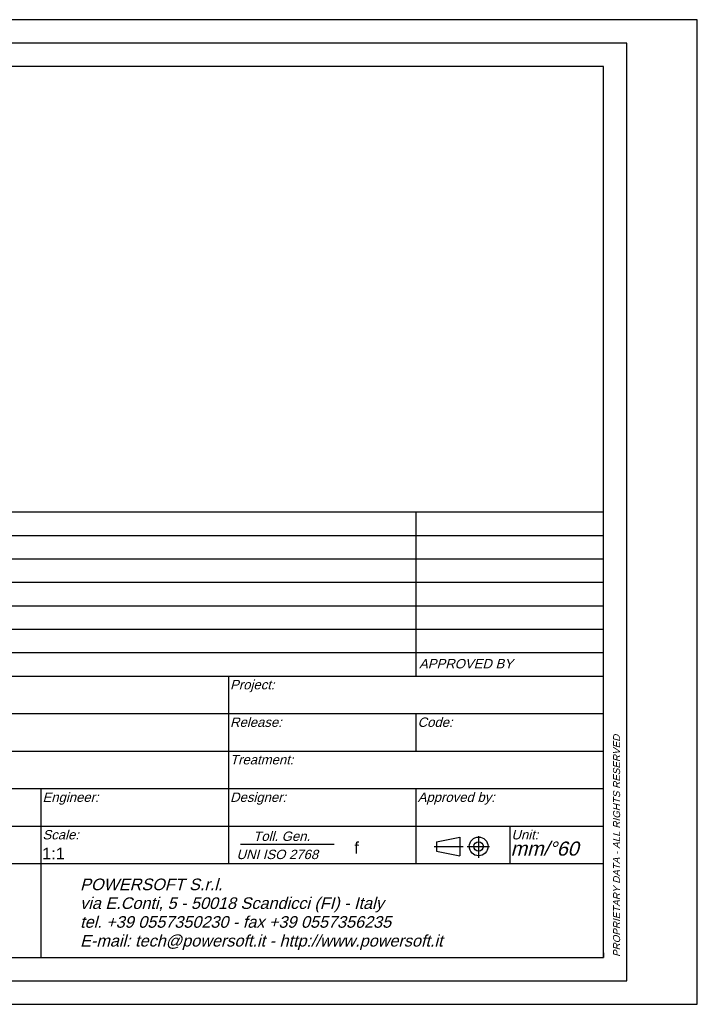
# Paper-space layout 'A4-H (Narrow)' of a CAD drawing. Header units: millimetres. Extents: x -4 to 293, y -4 to 206.
# Tile 16 of 16: x 148 to 293, y -4 to 206. Entities that reach past the tile are written whole.
import ezdxf

# ---------------------------------------------------------------- set-up
doc = ezdxf.new("R2010")
doc.units = ezdxf.units.MM
for name, color, linetype in [('Disegno1', 2, 'Continuous'), ('Tabella', 7, 'Continuous'), ('TabellaCampi', 2, 'Continuous'), ('TabellaIntestazioni', 1, 'Continuous')]:
    doc.layers.add(name, color=color, linetype=linetype)
doc.styles.get("Standard").update_dxf_attribs({"font": 'arial.ttf', "height": 4})

# ---------------------------------------------------------------- blocks, each defined once
blk = doc.blocks.new('A4-H (Narrow)')
at = {"layer": 'Tabella', "color": 7}
for p, q in [((87, 105), (277, 105)), ((237, 105), (237, 70)), ((87, 100), (277, 100)), ((87, 100), (277, 100)), ((87, 100), (277, 100)), ((87, 95), (277, 95)), ((87, 95), (277, 95)), ((87, 90), (277, 90)), ((87, 90), (277, 90)), ((87, 85), (277, 85)), ((87, 85), (277, 85)), ((87, 80), (277, 80)), ((87, 75), (277, 75)), ((87, 70), (277, 70)), ((197, 70), (197, 62)), ((87, 62), (277, 62)), ((197, 62), (197, 54)), ((237, 62), (237, 54)), ((87, 54), (277, 54)), ((197, 54), (197, 46)), ((87, 46), (277, 46)), ((157, 46), (157, 38)), ((197, 46), (197, 38)), ((237, 46), (237, 38)), ((87, 38), (277, 38)), ((157, 38), (157, 30)), ((197, 38), (197, 30)), ((237, 38), (237, 30)), ((257, 38), (257, 30)), ((250.37, 35.87), (250.37, 31.24)), ((240.89, 33.68), (247.06, 33.68)), ((241.38, 34.68), (246.38, 35.68)), ((241.38, 34.68), (241.38, 32.68)), ((246.38, 35.68), (246.38, 31.68)), ((247.93, 33.68), (252.65, 33.68)), ((241.38, 32.68), (246.38, 31.68)), ((87, 30), (277, 30)), ((157, 30), (157, 10))]:
    blk.add_line(p, q, dxfattribs=at)
at = {"layer": 'Tabella'}
for p in [(277, 11), (276, 10)]:
    blk.add_line(p, (277, 10), dxfattribs=at)
blk.add_lwpolyline([(297, 0), (297, 210), (0, 210), (0, 0)], close=True, dxfattribs=at)
at = {"layer": 'Tabella', "color": 1}
blk.add_lwpolyline([(282, 5), (282, 205), (5, 205), (5, 5)], close=True, dxfattribs=at)
at = {"layer": 'Tabella', "color": 6}
blk.add_lwpolyline([(277, 10), (277, 200), (10, 200), (10, 10)], close=True, dxfattribs=at)
at = {"layer": 'Tabella', "color": 7}
for radius in [2, 1]:
    blk.add_circle((250.37, 33.68), radius, dxfattribs=at)
at = {"layer": 'TabellaIntestazioni'}
blk.add_line((199.57, 34.16), (219.57, 34.16), dxfattribs=at)
at = {"layer": 'TabellaCampi', "oblique": 15}
blk.add_text('mm/°60', height=3, dxfattribs=at).set_placement((257.19, 31.71))
at = {"layer": 'TabellaCampi', "oblique": 0.2618}
for tag, p in [('TITOLO', (87.28, 62.91)), ('PROJET', (197.28, 62.91)), ('FILE_NAME', (87.2, 54.91)), ('RELEASE', (197.28, 54.91)), ('CODICE', (237.28, 54.91)), ('MATERIALE', (87.28, 46.91)), ('TRATTAMENTO', (197.28, 46.91)), ('COLORE', (87.28, 38.91)), ('ENGINEER', (157.28, 38.91)), ('DESIGNER', (197.28, 38.91)), ('APPROVED_BY', (237.28, 38.91)), ('TOLLERANZE', (223.84, 32.13)), ('SHEET', (97.24, 30.91)), ('OF', (109.63, 30.91)), ('DATA', (122.28, 30.91)), ('SCALA', (157.28, 30.91))]:
    blk.add_attdef(tag, p, '', height=2.5, dxfattribs=at)
at = {"layer": 'TabellaIntestazioni', "oblique": 15}
for s, height, p in [('APPROVED BY', 2, (237.66, 71.64)), ('Project:', 2, (197.37, 67.17)), ('Release:', 2, (197.37, 59.17)), ('Code:', 2, (237.37, 59.17)), ('Treatment:', 2, (197.37, 51.17)), ('Engineer:', 2, (157.37, 43.17)), ('Designer:', 2, (197.37, 43.17)), ('Approved by:', 2, (237.37, 43.17)), ('Scale:', 2, (157.37, 35.17)), ('Toll. Gen.', 2, (202.32, 34.85)), ('Unit:', 2, (257.37, 35.17)), ('UNI ISO 2768', 2, (198.75, 30.97)), ('POWERSOFT S.r.l.', 2.475, (165.38, 24.34)), ('via E.Conti, 5 - 50018 Scandicci (FI) - Italy', 2.475, (165.38, 20.34)), ('tel. +39 0557350230 - fax +39 0557356235', 2.475, (165.38, 16.33)), ('E-mail: tech@powersoft.it - http://www.powersoft.it', 2.475, (165.38, 12.32))]:
    blk.add_text(s, height=height, dxfattribs=at).set_placement(p)
blk.add_text('PROPRIETARY DATA - ALL RIGHTS RESERVED', height=1.5, rotation=90, dxfattribs=at).set_placement((280.54, 10.11))

psp = doc.layouts.new('A4-H (Narrow)')

# ---------------------------------------------------------------- block references
at = {"layer": 'Disegno1'}
ref = psp.add_blockref('A4-H (Narrow)', (-4, -4), dxfattribs=at)
ref.add_attrib('SCALA', '1:1', (153.28, 26.91), dxfattribs={"layer": 'TabellaCampi', "height": 2.5, "oblique": 0.2618})
ref.add_attrib('TOLLERANZE', 'f', (219.84, 28.13), dxfattribs={"layer": 'TabellaCampi', "height": 2.5, "oblique": 0.2618})

doc.saveas('drawing.dxf')
